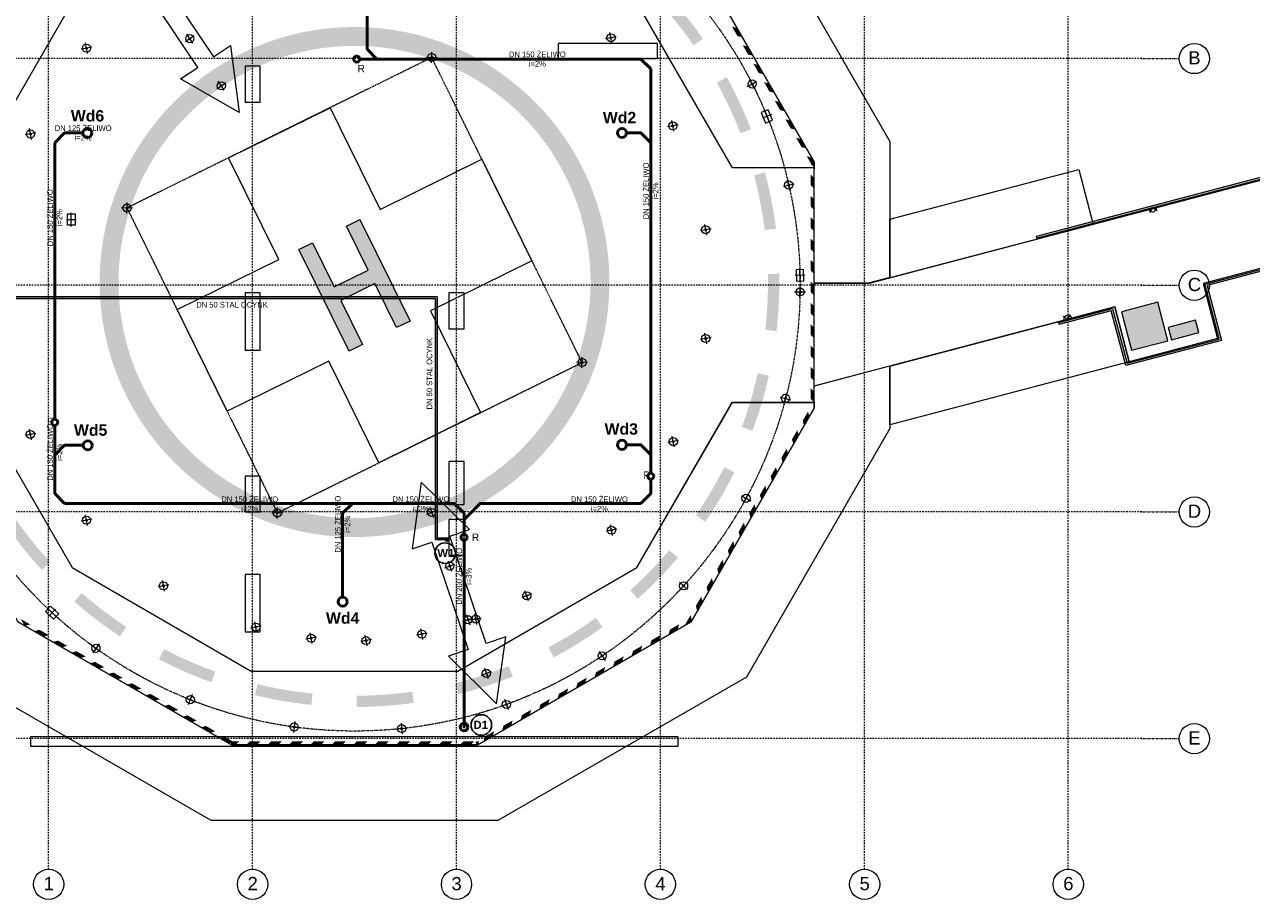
# Model space of a CAD drawing. Header units: centimetres. Extents: x -1589 to 108054, y -205274 to 31709.
# Tile 76 of 256: x 775 to 4024, y -1255 to 1061. Entities that reach past the tile are written whole.
import ezdxf

# ---------------------------------------------------------------- set-up
doc = ezdxf.new("R2010")
doc.units = ezdxf.units.CM
doc.header["$LTSCALE"] = 0.01
doc.header["$MEASUREMENT"] = 0
doc.linetypes.add('Kropki i Kreski', pattern=[72, 36, -18, 0, -18])
for name, color, linetype in [('2_stropy.K_IR', 7, 'Continuous'), ('2_ściany wewnętrzne.ISTN', 7, 'Continuous'), ('2_ściany zewnętrzne.ISTN', 7, 'Continuous'), ('3_lądowisko.K_IR', 7, 'Continuous'), ('3_oświetlenie.K_IR', 7, 'Continuous'), ('3_wentylacja.K_IR', 7, 'Continuous'), ('3_wypełnienia.K_IR', 7, 'Continuous'), ('4_osie.ISTN', 7, 'Continuous'), ('5_opisy.K_IR', 7, 'Continuous'), ('_KD', 7, 'Continuous'), ('_WOD-KAN', 7, 'Continuous')]:
    doc.layers.add(name, color=color, linetype=linetype)
for name, color, linetype, lineweight in [('_kanalizacja sanitarna', 34, 'Continuous', 30), ('Parter Budynek 1__Opis', 8, 'Continuous', 5), ('PODKŁAD', 8, 'Continuous', 5)]:
    doc.layers.add(name, color=color, linetype=linetype, lineweight=lineweight)
doc.styles.add('GENERATED_STYLE_1', font='txt')
doc.styles.add('Opisowy', font='arial.ttf')
doc.linetypes.add('ZIGZAG', pattern='A,0.0001,-0.2,[131,ltypeshp.shx,S=0.2,R=0,X=-0.2,Y=0],-0.4,[131,ltypeshp.shx,S=0.2,R=180,X=0.2,Y=0],-0.2', length=0.8001)

msp = doc.modelspace()

# ---------------------------------------------------------------- hatches: boundary and pattern name
at = {"layer": '3_lądowisko.K_IR', "linetype": 'Continuous', "lineweight": 5}
for points in [[(2476.03335, 1141.87956), (2454.06443, 1121.44949, -0.0337813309), (2546.61058, 1006.21863), (2571.29988, 1023.2615, 0.0338471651)], [(2648.26674, 1055.35969), (2662.4085, 1030.86458), (2676.0687, 1027.20412), (2661.92694, 1051.69923)], [(2676.55026, 1006.36947), (2690.69202, 981.87435), (2704.35222, 978.21389), (2690.21046, 1002.70901)], [(2704.83378, 957.37923), (2718.97554, 932.88412), (2732.63574, 929.22366), (2718.49398, 953.71877)], [(2634.38357, 921.7007), (2608.16379, 907.12179, -0.0337813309), (2670.44416, 773.09159), (2698.49467, 783.73069, 0.0338471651)], [(2733.1173, 908.38901), (2747.25907, 883.89389), (2760.91926, 880.23343), (2746.7775, 904.72855)], [(2761.40083, 859.39878), (2775.54259, 834.90367), (2789.20279, 831.2432), (2775.06103, 855.73832)], [(2789.68434, 810.40855), (2803.82611, 785.91344), (2817.4863, 782.25298), (2803.34455, 806.74809)], [(2817.96787, 761.41833), (2832.10963, 736.92321), (2845.76983, 733.26275), (2831.62806, 757.75787)], [(2856.13441, 709.77979), (2846.25139, 712.4281), (2856.1344, 695.30962)], [(2856.1344, 695.30963), (2866.1344, 697.98903), (2859.91159, 708.76764), (2856.13441, 709.77979)], [(2856.1344, 695.30963), (2860.39315, 687.93299), (2866.13439, 686.39453), (2866.1344, 697.98903)], [(2859.33963, 689.75781), (2856.1344, 695.30963), (2856.1344, 692.96304)], [(2735.44017, 670.02414), (2706.49333, 662.14368, -0.0337813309), (2734.88842, 517.10348), (2764.66993, 520.7205, 0.0338471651)], [(2856.13438, 664.67877), (2856.13436, 636.3945), (2866.13436, 626.39449), (2866.13438, 654.67876)], [(2856.13435, 608.11023), (2856.13433, 579.82596), (2866.13433, 569.82595), (2866.13434, 598.11022)], [(1634.22316, 196.76327), (1670.09556, 214.45989), (1612.58154, 331.04521), (1702.6547, 375.48022), (1760.16872, 258.89489), (1795.64899, 276.39807), (1662.92432, 545.44112), (1627.05192, 527.7445), (1684.56594, 411.15917), (1594.88492, 366.91762), (1537.3709, 483.50294), (1501.49849, 465.80632)], [(2856.13431, 551.54169), (2856.1343, 523.25741), (2866.13429, 513.25741), (2866.13431, 541.54168)], [(2856.13429, 494.97314), (2856.13427, 466.68887), (2866.13426, 456.68886), (2866.13428, 484.97314)], [(2856.13426, 438.4046), (2856.13424, 410.12033), (2866.13424, 400.12032), (2866.13425, 428.40459)], [(2773.3301, 401.47642), (2743.33849, 400.75238, -0.0337813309), (2736.19808, 253.1314), (2765.97981, 249.51613, 0.0338471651)], [(2856.13422, 381.83606), (2856.13421, 353.55179), (2866.1342, 343.55178), (2866.13422, 371.83605)], [(2856.13419, 325.26752), (2856.13417, 296.98325), (2866.13417, 286.98324), (2866.13419, 315.26751)], [(3679.53831, 300.71037), (3706.2537, 199.16586), (3802.18909, 224.40554), (3775.4737, 325.95006)], [(2856.13416, 268.69898), (2856.13414, 240.4147), (2866.13414, 230.4147), (2866.13415, 258.69897)], [(3803.27724, 259.5727), (3811.85999, 226.94987), (3884.39179, 246.03229), (3875.80903, 278.65512)], [(2856.13413, 212.13043), (2856.13411, 183.84616), (2866.1341, 173.84615), (2866.13412, 202.13044)], [(2745.85135, 131.66456), (2716.55796, 138.13902, -0.0337813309), (2674.29703, -3.48355), (2702.34816, -14.121, 0.0338471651)], [(2856.13409, 155.56189), (2856.13407, 127.27762), (2866.13408, 117.2776), (2866.13409, 145.56188)], [(2856.13407, 98.99334), (2856.13404, 70.70908), (2864.36111, 62.48201), (2866.13405, 65.55272), (2866.13406, 88.99334)], [(2863.65861, 61.26529), (2866.13404, 52.02631), (2866.13404, 65.55272)], [(2835.37359, 12.27593), (2839.03363, -1.38437), (2853.17614, 23.1103), (2849.5161, 36.77061)], [(2807.08856, -36.71342), (2810.7486, -50.37373), (2824.89112, -25.87905), (2821.23108, -12.21875)], [(2778.80354, -85.70279), (2782.46359, -99.36309), (2796.6061, -74.86842), (2792.94605, -61.20811)], [(2654.60087, -123.73097), (2627.70814, -110.43428, -0.0337813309), (2552.78273, -237.82785), (2577.47304, -254.86927, 0.0338471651)], [(2750.51851, -134.69214), (2754.17856, -148.35245), (2768.32107, -123.85778), (2764.66102, -110.19747)], [(2722.23349, -183.68151), (2725.89353, -197.34182), (2740.03605, -172.84714), (2736.376, -159.18683)], [(2693.94847, -232.67087), (2697.60851, -246.33117), (2711.75102, -221.8365), (2708.09098, -208.17619)], [(821.04747, -382.43069), (843.01639, -362.00062, -0.0337813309), (750.47025, -246.76976), (725.78094, -263.81263, 0.0338471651)], [(2665.66344, -281.66023), (2669.32349, -295.32054), (2683.466, -270.82587), (2679.80595, -257.16555)], [(2637.37842, -330.64959), (2641.03846, -344.3099), (2655.18098, -319.81522), (2651.52093, -306.15491)], [(2504.88182, -349.8675), (2481.95265, -330.52133, -0.0337813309), (2378.71716, -436.28225), (2398.61173, -458.73726, 0.0338471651)], [(2609.09339, -379.63895), (2612.75343, -393.29926), (2626.89595, -368.80458), (2623.23591, -355.14427)], [(2580.80837, -428.62831), (2584.46841, -442.28862), (2598.61093, -417.79394), (2594.95088, -404.13363)], [(1027.48857, -558.31587), (1043.92988, -533.22195, -0.0337813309), (926.49641, -443.48724), (906.60315, -465.94341, 0.0338471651)], [(2552.52334, -477.61767), (2556.18339, -491.27798), (2570.32591, -466.7833), (2566.66586, -453.12299)], [(765.01928, -512.75661), (774.68171, -529.49252), (776.31473, -530.43526), (789.97483, -526.77447), (765.47938, -512.63331)], [(2305.39532, -533.6028), (2287.76226, -509.33148, -0.0337813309), (2162.21636, -587.31332), (2176.15901, -613.8769, 0.0338471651)], [(2524.23832, -526.60703), (2524.68124, -528.26014), (2539.90597, -519.47031), (2532.58555, -512.14972)], [(2538.38083, -502.11235), (2532.58555, -512.14972), (2539.93353, -507.90744)], [(2539.93353, -507.90744), (2532.58555, -512.14972), (2539.90597, -519.47031), (2542.04088, -515.77266)], [(800.81018, -544.57643), (825.30564, -558.7176), (838.96575, -555.0568), (814.47029, -540.91563)], [(2480.15158, -553.96886), (2504.6466, -539.82693), (2508.30696, -526.1667), (2483.81194, -540.30863)], [(863.46121, -569.19797), (849.80111, -572.85876), (874.29656, -586.99992), (887.95667, -583.33913)], [(2385.83189, -596.87637), (2382.17153, -610.53659), (2406.66654, -596.39466), (2410.32691, -582.73443)], [(2434.82192, -568.5925), (2431.16155, -582.25273), (2455.65657, -568.11079), (2459.31693, -554.45057)], [(912.45213, -597.4803), (898.79202, -601.14109), (923.28748, -615.28225), (936.94759, -611.62146)], [(1270.02295, -679.68555), (1279.98114, -651.38616, -0.0337813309), (1144.48514, -592.36264), (1130.54406, -618.92705, 0.0338471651)], [(2333.1815, -638.82046), (2357.67651, -624.67853), (2361.33687, -611.0183), (2336.84186, -625.16023)], [(961.44304, -625.76263), (947.78293, -629.42342), (972.27839, -643.56458), (985.9385, -639.90379)], [(2067.73479, -664.25883), (2056.42263, -636.47293, -0.0337813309), (1915.86259, -682.14366), (1923.043, -711.27205, 0.0338471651)], [(2287.85184, -653.4441), (2284.19147, -667.10432), (2308.68648, -652.9624), (2312.34685, -639.30217)], [(1010.43396, -654.04496), (996.77384, -657.70575), (1021.2693, -671.84691), (1034.92941, -668.18612)], [(2238.8618, -681.72796), (2235.20144, -695.38819), (2259.69646, -681.24626), (2263.35682, -667.58604)], [(1059.42487, -682.32729), (1045.76476, -685.98809), (1070.26022, -700.12925), (1083.92033, -696.46846)], [(1108.41578, -710.60962), (1094.75568, -714.27041), (1119.25114, -728.41158), (1132.91124, -724.75079)], [(1534.55538, -739.48618), (1537.45172, -709.62597, -0.0337813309), (1391.76774, -684.74388), (1384.58904, -713.87269, 0.0338471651)], [(1805.71222, -734.24236), (1801.37837, -704.55669, -0.0337813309), (1653.97303, -715.26209), (1653.97391, -745.26244, 0.0338471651)], [(2186.2114, -723.67207), (2210.70642, -709.53013), (2214.36679, -695.8699), (2189.87178, -710.01184)], [(1157.4067, -738.89195), (1143.74659, -742.55274), (1168.24205, -756.69391), (1181.90215, -753.03312)], [(2140.88175, -738.2957), (2137.22139, -751.95593), (2161.7164, -737.814), (2165.37676, -724.15377)], [(1206.39761, -767.17428), (1192.7375, -770.83507), (1217.23296, -784.97625), (1230.89307, -781.31545)], [(2091.89172, -766.57957), (2088.23135, -780.2398), (2112.72637, -766.09786), (2116.38673, -752.43764)], [(1255.38853, -795.45662), (1241.72841, -799.11741), (1266.22387, -813.25858), (1279.88398, -809.59778)], [(1993.91167, -823.1473), (1990.2513, -836.80753), (2014.74631, -822.66559), (2018.40668, -809.00537)], [(2039.24132, -808.52366), (2063.73634, -794.38173), (2067.39671, -780.72151), (2042.90169, -794.86343)], [(1304.37944, -823.73895), (1290.71933, -827.39974), (1315.21479, -841.5409), (1326.60166, -838.48931), (1327.43368, -837.0481)], [(1322.43402, -835.72251), (1322.43402, -845.7225), (1333.50289, -845.7225), (1343.50288, -835.72251)], [(1371.78716, -835.72251), (1361.78715, -845.72251), (1390.07142, -845.72251), (1400.07142, -835.72251)], [(1428.3557, -835.7225), (1418.3557, -845.7225), (1446.63997, -845.7225), (1456.63997, -835.7225)], [(1484.92424, -835.7225), (1474.92424, -845.7225), (1503.20851, -845.7225), (1513.20851, -835.7225)], [(1541.49278, -835.72251), (1531.49278, -845.72251), (1559.77706, -845.72251), (1569.77705, -835.72251)], [(1598.06133, -835.7225), (1588.06133, -845.7225), (1616.3456, -845.7225), (1626.34559, -835.7225)], [(1654.62987, -835.7225), (1644.62987, -845.7225), (1672.91414, -845.7225), (1682.91414, -835.7225)], [(1711.19841, -835.72251), (1701.1984, -845.72251), (1729.48269, -845.72251), (1739.48269, -835.72251)], [(1767.76695, -835.7225), (1757.76695, -845.7225), (1786.05123, -845.7225), (1796.05123, -835.7225)], [(1824.33549, -835.7225), (1814.33549, -845.7225), (1842.61977, -845.7225), (1852.61977, -835.7225)], [(1880.90404, -835.72251), (1870.90403, -845.72251), (1899.18831, -845.72251), (1909.18831, -835.72251)], [(1937.47258, -835.7225), (1927.47258, -845.7225), (1955.75686, -845.7225), (1965.75686, -835.7225)]]:
    msp.add_hatch(color=8, dxfattribs=at).paths.add_polyline_path(points)
h = msp.add_hatch(color=8, dxfattribs=at)
h.paths.add_polyline_path([(2322.91498, 410.70856, 1), (974.35176, 348.441, 1)])
h.paths.add_polyline_path([(2272.96819, 408.40236, -1.0000000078), (1024.29854, 350.74721, -1.0000000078)], flags=0)
at = {"layer": '3_wypełnienia.K_IR', "linetype": 'Continuous', "lineweight": 5}
for points in [[(3453.50308, 500.33362), (3454.77524, 495.49817), (4710.89572, 825.9658), (4713.57654, 815.77039), (4904.01894, 865.90192), (5078.84156, 732.95466), (5081.86816, 736.93457), (4905.09482, 871.36529), (4717.1403, 821.87888), (4714.45986, 832.07292)], [(3513.53066, 272.09537), (3514.80282, 267.25995), (3652.62467, 303.51956), (3690.78952, 158.45595), (3944.6303, 225.23906), (3906.46544, 370.30262), (4688.71571, 576.10555), (4710.24065, 559.7365), (4713.26638, 563.7158), (4689.80187, 581.56111), (3900.35822, 373.86601), (3938.52307, 228.80243), (3694.29095, 164.54729), (3656.12612, 309.61089)]]:
    msp.add_hatch(color=8, dxfattribs=at).paths.add_polyline_path(points)

# ---------------------------------------------------------------- linework, layer by layer
at = {"color": 1, "linetype": 'ZIGZAG', "lineweight": 15, "ltscale": 100, "flags": 128}
msp.add_lwpolyline([(-15.86587, 281.24768), (487.25058, 281.24768), (487.25058, 340.924), (1867.80076, 340.924), (1867.80076, -298.30906)], dxfattribs=at)
at = {"color": 5, "lineweight": 30}
for points in [[(-15.86587, 276.24768), (492.25058, 276.24768), (492.25058, 335.924), (1862.80076, 335.924), (1862.80076, -302.08073)], [(1892.852, -302.08073), (1862.80076, -302.08073)]]:
    msp.add_lwpolyline(points, dxfattribs=at)
at = {"color": 1, "linetype": 'ZIGZAG', "lineweight": 15, "flags": 128}
msp.add_lwpolyline([(1892.852, -298.30906), (1867.80076, -298.30906)], dxfattribs=at)
at = {"color": 5, "lineweight": 30}
msp.add_circle((1892.852, -302.08073), 2.5, dxfattribs=at)
msp.add_circle((1892.852, -302.08073), 2.5, dxfattribs=at)
at = {"color": 1, "linetype": 'ZIGZAG', "lineweight": 15, "ltscale": 10}
msp.add_circle((1892.852, -298.30906), 1, dxfattribs=at)
msp.add_circle((1892.852, -298.30906), 1, dxfattribs=at)
at = {"layer": '2_stropy.K_IR', "color": 8, "linetype": 'Continuous', "lineweight": 5, "flags": 128}
for points in [[(1951.13426, 1589.27725), (1951.13432, 1789.28149), (2028.42283, 1789.28149), (2686.32363, 1409.47279), (3066.13405, 751.58232), (3066.13405, 398.89122), (3066.13405, 391.35855), (3012.60665, 377.276), (2866.13407, 376.93947), (2866.13439, 697.98967), (2539.90596, 1263.0532), (1974.82239, 1589.27818)], [(1374.84359, -650.0185), (1922.42454, -650.0185), (2396.64361, -376.22796), (2648.82542, 60.56358), (2866.13403, 60.56358), (2866.13379, 682.16145), (2649.30905, 682.16145), (2396.64354, 1119.79091), (1922.27716, 1393.03157), (1374.99096, 1393.03157), (900.62447, 1119.79096), (626.83394, 645.57188), (626.834, 97.99089), (900.62447, -376.22802)], [(439.42994, 31.18417), (757.36208, -519.49395), (1322.43402, -845.70855), (1974.83398, -845.70855), (2539.90597, -519.4703), (2866.13403, 45.55323), (2866.13402, 105.04721), (3066.13407, 157.55093), (3066.13406, -8.01942), (2686.32628, -665.90835), (2028.42282, -1045.71859), (1268.84522, -1045.71859), (610.93308, -665.90334), (266.23355, -68.81738)]]:
    msp.add_lwpolyline(points, close=True, dxfattribs=at)
for points in [[(757.36208, 1263.05321), (1322.44564, 1589.27816), (1974.82238, 1589.27817), (2539.90597, 1263.05321), (2866.13403, 697.98967), (2866.13379, 682.16145), (2649.30905, 682.16145), (2396.64354, 1119.79091), (1922.27716, 1393.03157), (1374.99096, 1393.03157), (900.62447, 1119.79096), (626.83394, 645.57188)], [(2866.12402, 376.30006), (3012.60665, 376.63657), (4698.52182, 820.18473), (4701.22752, 820.66077)], [(3066.13406, 545.82353), (3566.67781, 677.51102)], [(3566.67781, 677.51102), (3604.27266, 532.29824)], [(4701.26539, 587.21594), (3895.93894, 375.34224)], [(3066.20865, 390.73896), (3066.13406, 545.82353)], [(3604.27266, 532.29824), (3066.20865, 390.73896)], [(2866.12402, 104.40778), (2866.12402, 376.30006)], [(3895.93894, 375.34224), (3934.10434, 230.27655)], [(3661.69301, 313.66009), (3065.68934, 156.91149), (2866.12402, 104.40778)], [(3066.13407, 157.02851), (3661.67966, 313.71085)], [(3661.67966, 313.71085), (3699.95838, 168.67498)], [(3699.95838, 168.67498), (3661.69301, 313.66009)], [(3934.10434, 230.27655), (3699.95838, 168.67498)], [(3699.95838, 168.67498), (3066.13406, 1.92186)], [(3066.13406, 1.92186), (3066.13407, 157.02851)], [(626.8259, 97.97699), (900.62447, -376.22802), (1374.84359, -650.0185), (1922.42454, -650.0185), (2396.64361, -376.22796), (2621.124, 12.57609), (2649.29753, 61.38143), (2866.13403, 61.38145), (2866.13403, 45.55323), (2539.90597, -519.4703), (1974.83398, -845.70855), (1322.43402, -845.70855), (757.36208, -519.49395)]]:
    msp.add_lwpolyline(points, dxfattribs=at)
at = {"layer": '2_ściany wewnętrzne.ISTN', "color": 8, "linetype": 'Continuous', "lineweight": 5, "flags": 128}
for points in [[(2450.63417, 1011.08805), (2187.54809, 1011.08805)], [(2187.54809, 1011.08805), (2187.54809, 971.08805)], [(2450.63417, 971.08805), (2450.63417, 1011.08805)], [(1358.63417, 951.08805), (1358.63417, 855.71152)], [(1398.63417, 951.08805), (1358.63417, 951.08805)], [(1398.63417, 855.71152), (1398.63417, 951.08805)], [(2187.54809, 971.08805), (2450.63417, 971.08805)], [(1358.63417, 855.71152), (1398.63417, 855.71152)], [(1358.63417, 351.05155), (1358.63417, 198.94701)], [(1398.63417, 351.05155), (1358.63417, 351.05155)], [(1398.63417, 198.94701), (1398.63417, 351.05155)], [(1898.63417, 351.08805), (1898.63417, 255.71152)], [(1938.63417, 351.08805), (1898.63417, 351.08805)], [(1938.63417, 255.71152), (1938.63417, 351.08805)], [(1898.63417, 255.71152), (1938.63417, 255.71152)], [(1358.63417, 198.94701), (1398.63417, 198.94701)], [(1938.63417, -95.17747), (1898.63417, -95.17747)], [(1898.63417, -95.17747), (1898.63417, -208.91195)], [(1938.63417, -208.91195), (1938.63417, -95.17747)], [(1358.95307, -134.24345), (1358.95307, -228.91195)], [(1398.95307, -134.24345), (1358.95307, -134.24345)], [(1398.95307, -228.91195), (1398.95307, -134.24345)], [(1898.63417, -208.91195), (1938.63417, -208.91195)], [(1358.95307, -228.91195), (1398.95307, -228.91195)], [(1898.63417, -248.91195), (1898.63417, -343.58045)], [(1938.63417, -248.91195), (1898.63417, -248.91195)], [(1938.63417, -343.58045), (1938.63417, -248.91195)], [(1898.63417, -343.58045), (1938.63417, -343.58045)], [(1358.63417, -394.46806), (1358.63417, -546.57261)], [(1398.63417, -394.46806), (1358.63417, -394.46806)], [(1398.63417, -546.57261), (1398.63417, -394.46806)], [(1358.63417, -546.57261), (1398.63417, -546.57261)]]:
    msp.add_lwpolyline(points, dxfattribs=at)
at = {"layer": '2_ściany zewnętrzne.ISTN', "color": 8, "linetype": 'Continuous', "lineweight": 5, "flags": 128}
for points in [[(2505.57269, -823.91195), (790.56265, -823.91195)], [(790.56265, -823.91195), (790.56265, -848.91195)], [(2505.57269, -848.91195), (2505.57269, -823.91195)], [(790.56265, -848.91195), (2505.57269, -848.91195)]]:
    msp.add_lwpolyline(points, dxfattribs=at)
at = {"layer": '3_lądowisko.K_IR', "color": 8, "linetype": 'Continuous', "lineweight": 5, "flags": 128}
for points in [[(998.47944, 1343.85952), (1153.90078, 1255.29198), (1108.17427, 1224.72915), (1274.88062, 975.31184), (1320.60713, 1005.87467), (1343.0059, 828.39708), (1187.58456, 916.96462), (1233.31107, 947.52745), (1066.60472, 1196.94476), (1020.87821, 1166.38193)], [(1311.37149, 37.49367), (1178.64683, 306.53673), (1447.81081, 439.32105), (1315.08615, 708.3641), (1584.00827, 841.0291), (1716.73294, 571.98605), (1985.77599, 704.71071), (2118.50065, 435.66766), (1849.4576, 302.943), (1982.18226, 33.89995), (1713.13921, -98.82472), (1580.41455, 170.21834)], [(1634.22316, 196.76327), (1501.49849, 465.80632), (1537.3709, 483.50294), (1594.88492, 366.91762), (1684.56594, 411.15917), (1627.05192, 527.7445), (1662.92432, 545.44112), (1795.64899, 276.39807), (1760.16872, 258.89489), (1702.6547, 375.48022), (1612.58154, 331.04521), (1670.09556, 214.45989)], [(3679.53831, 300.71037), (3706.2537, 199.16586), (3802.18909, 224.40554), (3775.4737, 325.95006)], [(3803.27724, 259.5727), (3811.85999, 226.94987), (3884.39179, 246.03229), (3875.80903, 278.65512)], [(2024.87508, -736.72302), (2049.17411, -559.49561), (1997.09546, -577.18214), (1900.62344, -293.11675), (1952.70209, -275.43021), (1825.49957, -149.65454), (1801.20055, -326.88195), (1853.2792, -309.19542), (1949.75122, -593.26081), (1897.67257, -610.94735)]]:
    msp.add_lwpolyline(points, close=True, dxfattribs=at)
at = {"layer": '3_lądowisko.K_IR', "color": 8, "linetype": 'Kropki i Kreski', "lineweight": 5, "flags": 128}
msp.add_lwpolyline([(1444.15662, -231.51955), (2251.28578, 166.65444), (1853.11179, 973.78359), (1045.98263, 575.60961)], close=True, dxfattribs=at)
at = {"layer": '3_lądowisko.K_IR', "color": 8, "linetype": 'Continuous', "lineweight": 5, "flags": 128}
for points in [[(2866.1344, 697.98903), (2866.13439, 677.98852)], [(2866.13403, 45.55323), (2866.13404, 65.55272)], [(2539.90597, -519.4703), (2522.58516, -529.47029)], [(1322.43402, -835.72251), (1322.43402, -845.72251)], [(1327.43368, -837.0481), (1322.43402, -845.70855)], [(1969.83405, -837.04825), (1974.83398, -845.70855)], [(1974.83398, -835.72251), (1974.83398, -845.72251)]]:
    msp.add_lwpolyline(points, dxfattribs=at)
at = {"layer": '3_oświetlenie.K_IR', "color": 8, "linetype": 'Continuous', "lineweight": 5}
for p, q in [((2330.4014, 1011.983), (2325.11231, 1040.26255)), ((941.58272, 984.32398), (936.29363, 1012.60353)), ((1200.45973, 1015.78043), (1224.37878, 1031.76752)), ((1220.4128, 1011.81445), (1204.42571, 1035.7335)), ((2341.89663, 1028.76732), (2313.61708, 1023.47823)), ((953.07795, 1001.1083), (924.7984, 995.81921)), ((1852.6954, 959.40467), (1853.52818, 988.16252)), ((1867.49071, 973.36721), (1838.73286, 974.19998)), ((1303.76598, 887.1058), (1287.77889, 911.02484)), ((2688.71842, 897.30709), (2714.39017, 910.29434)), ((2708.04792, 890.96484), (2695.06067, 916.63659)), ((1283.81291, 891.07178), (1307.73195, 907.05887)), ((2744.28197, 835.76196), (2725.77223, 828.18637)), ((2725.77223, 828.18637), (2737.13561, 800.42176)), ((2752.74012, 823.016), (2728.67746, 813.16773)), ((2747.52682, 801.4331), (2733.89076, 834.75063)), ((2755.64535, 807.99735), (2744.28197, 835.76196)), ((793.03616, 757.26694), (787.74707, 785.5465)), ((2505.59865, 795.45981), (2477.3191, 790.17072)), ((2494.10342, 778.67549), (2488.81433, 806.95504)), ((2737.13561, 800.42176), (2755.64535, 807.99735)), ((804.53139, 774.05126), (776.25184, 768.76218)), ((2801.66763, 622.32418), (2795.20144, 650.35802)), ((2784.41761, 633.10801), (2812.45145, 639.5742)), ((1045.56625, 561.23068), (1046.39902, 589.98853)), ((888.56947, 529.79667), (888.56947, 559.79667)), ((888.56947, 559.79667), (908.56947, 559.79667)), ((898.56947, 526.79667), (898.56947, 562.79667)), ((908.56947, 559.79667), (908.56947, 529.79667)), ((1060.36156, 575.19322), (1031.60371, 576.02599)), ((3771.94455, 578.94095), (3751.15209, 573.47069)), ((3771.94455, 578.94095), (3751.15209, 573.47069)), ((3761.54832, 576.20582), (3754.24138, 563.6815)), ((3761.54832, 576.20582), (3774.07264, 568.89888)), ((885.56947, 544.79667), (911.56947, 544.79667)), ((908.56947, 529.79667), (888.56947, 529.79667)), ((2592.68442, 520.62679), (2564.40487, 515.33771)), ((2581.18919, 503.84247), (2575.9001, 532.12202)), ((2841.34255, 397.47289), (2815.35694, 396.60801)), ((2837.84524, 412.36479), (2817.85631, 411.6995)), ((2817.85631, 411.6995), (2818.85425, 381.71611)), ((2828.94851, 379.05041), (2827.75098, 415.03049)), ((2838.84318, 382.3814), (2837.84524, 412.36479)), ((2818.85425, 381.71611), (2838.84318, 382.3814)), ((2828.27677, 339.08505), (2828.70743, 367.85174)), ((2814.10875, 353.68373), (2842.87544, 353.25307)), ((3537.55179, 280.99924), (3544.85978, 293.52295)), ((3537.55179, 280.99924), (3525.02808, 288.30722)), ((3527.15534, 278.26497), (3547.94825, 283.7335)), ((3527.15534, 278.26497), (3547.94825, 283.7335)), ((2592.79913, 232.85215), (2564.51958, 227.56306)), ((2581.3039, 216.06783), (2576.01481, 244.34738)), ((2265.6647, 166.23805), (2236.90685, 167.07083)), ((2250.86939, 152.27551), (2251.70217, 181.03336)), ((2776.06629, 75.27349), (2803.894, 67.971)), ((2786.32889, 57.70839), (2793.63139, 85.5361)), ((804.41004, -21.05457), (776.13049, -26.34365)), ((792.91481, -37.83889), (787.62572, -9.55933)), ((2495.40396, -56.8749), (2490.11487, -28.59535)), ((2506.89919, -40.09058), (2478.61964, -45.37967)), ((2672.50111, -185.94241), (2697.77259, -199.69233)), ((2678.26189, -205.45311), (2692.01181, -180.18163)), ((1443.74023, -245.89848), (1444.57301, -217.14062)), ((1839.21242, -234.76555), (1866.45421, -225.51391)), ((1848.20749, -216.51884), (1857.45913, -243.76063)), ((952.87109, -248.1386), (924.59154, -253.42768)), ((941.37586, -264.92292), (936.08677, -236.64336)), ((1458.53555, -231.93594), (1429.7777, -231.10316)), ((2343.18259, -274.68547), (2314.90304, -279.97456)), ((2331.68736, -291.46979), (2326.39827, -263.19024)), ((1887.44843, -376.79825), (1914.69022, -367.54661)), ((1896.4435, -358.55154), (1905.69514, -385.79333)), ((1156.86621, -421.74214), (1128.58666, -427.03122)), ((1145.37098, -438.52645), (1140.08189, -410.2469)), ((2509.43211, -414.78294), (2530.67866, -434.1812)), ((2510.35626, -435.10534), (2529.75451, -413.8588)), ((2118.38743, -445.9831), (2091.28654, -455.63965)), ((2109.66526, -464.36182), (2100.00871, -437.26093)), ((830.00187, -492.44434), (843.7411, -477.91046)), ((860.85238, -507.84713), (834.69141, -483.11652)), ((838.8414, -504.92884), (856.70239, -486.0348)), ((843.7411, -477.91046), (865.54192, -498.51931)), ((851.80269, -513.05318), (830.00187, -492.44434)), ((865.54192, -498.51931), (851.80269, -513.05318)), ((1389.91138, -547.80435), (1384.6223, -519.5248)), ((1935.68444, -518.83095), (1962.92623, -509.57931)), ((1944.67951, -500.58424), (1953.93115, -527.82602)), ((1984.05865, -509.88712), (1955.7791, -515.1762)), ((1972.56342, -526.67144), (1967.27434, -498.39188)), ((1401.40661, -531.02003), (1373.12706, -536.30912)), ((1536.47234, -577.29003), (1531.18326, -549.01048)), ((1841.13366, -549.69584), (1812.85411, -554.98493)), ((1829.63842, -566.48016), (1824.34934, -538.20061)), ((952.13958, -581.4848), (975.56933, -598.18075)), ((972.20243, -578.1179), (955.50648, -601.54765)), ((1547.96758, -560.50571), (1519.68802, -565.79479)), ((1693.30046, -566.62415), (1665.0209, -571.91324)), ((1681.80522, -583.40847), (1676.51614, -555.12892)), ((2292.37017, -617.90164), (2316.28938, -601.91481)), ((2296.33636, -597.94862), (2312.32319, -621.86784)), ((1992.91552, -642.61693), (2002.16716, -669.85872)), ((1983.92045, -660.86365), (2011.16224, -651.61201)), ((1219.02958, -712.4155), (1208.42592, -739.16004)), ((1200.35548, -720.48594), (1227.10002, -731.0896)), ((2036.97209, -743.21858), (2064.02217, -733.42056)), ((2045.59812, -724.79453), (2055.39614, -751.84461)), ((1474.6239, -796.04577), (1503.12891, -799.9409)), ((1490.82397, -783.74083), (1486.92884, -812.24584)), ((1759.00523, -803.773), (1787.6141, -800.73323)), ((1771.78978, -787.94868), (1774.82955, -816.55755))]:
    msp.add_line(p, q, dxfattribs=at)
at = {"layer": '3_oświetlenie.K_IR', "color": 8, "linetype": 'Kropki i Kreski', "lineweight": 5}
msp.add_circle((1648.63421, 371.13202), 1180, dxfattribs=at)
at = {"layer": '3_oświetlenie.K_IR', "color": 8, "linetype": 'Continuous', "lineweight": 5}
for centre, radius in [((938.93817, 998.46376), 10.75), ((1212.41926, 1023.77397), 10.75), ((1212.41926, 1023.77397), 2.2975), ((2327.75685, 1026.12277), 10.75), ((2327.75685, 1026.12277), 2.2975), ((938.93817, 998.46376), 2.2975), ((1853.11179, 973.78359), 10.75), ((1853.11179, 973.78359), 2.2975), ((1295.77243, 899.06532), 10.75), ((2701.55429, 903.80071), 10.75), ((1295.77243, 899.06532), 2.2975), ((2701.55429, 903.80071), 2.2975), ((790.39161, 771.40672), 10.75), ((2491.45888, 792.81527), 10.75), ((2491.45888, 792.81527), 2.2975), ((790.39161, 771.40672), 2.2975), ((2798.43453, 636.3411), 10.75), ((2798.43453, 636.3411), 2.2975), ((1045.98263, 575.60961), 10.75), ((1045.98263, 575.60961), 2.2975), ((2578.54464, 517.98225), 10.75), ((2578.54464, 517.98225), 2.2975), ((2828.4921, 353.4684), 10.75), ((2828.4921, 353.4684), 2.2975), ((2578.65936, 230.2076), 10.75), ((2578.65936, 230.2076), 2.2975), ((2251.28578, 166.65444), 10.75), ((2251.28578, 166.65444), 2.2975), ((2789.98014, 71.62225), 10.75), ((2789.98014, 71.62225), 2.2975), ((790.27026, -23.69911), 10.75), ((790.27026, -23.69911), 2.2975), ((2492.75942, -42.73512), 10.75), ((2492.75942, -42.73512), 2.2975), ((2685.13685, -192.81737), 10.75), ((2685.13685, -192.81737), 2.2975), ((1444.15662, -231.51955), 10.75), ((1852.83331, -230.13973), 10.75), ((938.73132, -250.78314), 10.75), ((938.73132, -250.78314), 2.2975), ((1444.15662, -231.51955), 2.2975), ((1852.83331, -230.13973), 2.2975), ((2329.04281, -277.33001), 10.75), ((2329.04281, -277.33001), 2.2975), ((1901.06932, -372.17243), 10.75), ((1901.06932, -372.17243), 2.2975), ((1142.72644, -424.38668), 10.75), ((1142.72644, -424.38668), 2.2975), ((2520.05538, -424.48207), 10.75), ((2520.05538, -424.48207), 2.2975), ((2104.83699, -450.81138), 10.75), ((2104.83699, -450.81138), 2.2975), ((1949.30533, -514.20513), 10.75), ((1949.30533, -514.20513), 2.2975), ((1969.91888, -512.53166), 10.75), ((1969.91888, -512.53166), 2.2975), ((1387.26684, -533.66458), 10.75), ((1387.26684, -533.66458), 2.2975), ((1826.99388, -552.34039), 10.75), ((1826.99388, -552.34039), 2.2975), ((963.85445, -589.83278), 10.75), ((1533.8278, -563.15025), 10.75), ((1533.8278, -563.15025), 2.2975), ((1679.16068, -569.2687), 10.75), ((1679.16068, -569.2687), 2.2975), ((963.85445, -589.83278), 2.2975), ((2304.32977, -609.90823), 10.75), ((2304.32977, -609.90823), 2.2975), ((1997.54134, -656.23783), 10.75), ((1997.54134, -656.23783), 2.2975), ((1213.72775, -725.78777), 10.75), ((1213.72775, -725.78777), 2.2975), ((2050.49713, -738.31957), 10.75), ((2050.49713, -738.31957), 2.2975), ((1488.8764, -797.99333), 10.75), ((1488.8764, -797.99333), 2.2975), ((1773.30966, -802.25312), 10.75), ((1773.30966, -802.25312), 2.2975)]:
    msp.add_circle(centre, radius, dxfattribs=at)
for centre, radius, start, end in [((3761.54832, 576.20582), 10.75, 194.73986377, 14.73986518), ((3761.54832, 576.20582), 10.75, 194.73986377, 14.73986518), ((3761.54832, 576.20582), 2.3, 194.73986448, 14.73986448), ((3537.55179, 280.99924), 10.75, 14.73506897, 194.73506897), ((3537.55179, 280.99924), 10.75, 14.73506897, 194.73506897), ((3537.55179, 280.99924), 2.3, 14.73506815, 194.73506979)]:
    msp.add_arc(centre, radius, start, end, dxfattribs=at)
for p in [(3771.94455, 578.94095), (3771.94455, 578.94095), (3527.15534, 278.26497), (3527.15534, 278.26497)]:
    msp.add_point(p, dxfattribs=at)
at = {"layer": '3_wentylacja.K_IR', "color": 8, "linetype": 'Continuous', "lineweight": 5}
msp.add_circle((1892.852, -302.08073), 5, dxfattribs=at)
at = {"layer": '3_wypełnienia.K_IR', "color": 8, "linetype": 'Continuous', "lineweight": 5, "flags": 128}
for points in [[(5081.86816, 736.93457), (4905.09482, 871.36529), (4717.1403, 821.87888), (4714.45986, 832.07292), (3453.50308, 500.33362), (3454.77524, 495.49817), (4710.89572, 825.9658), (4713.57654, 815.77039), (4904.01894, 865.90192), (5078.84156, 732.95466)], [(3656.12612, 309.61089), (3694.29095, 164.54729), (3938.52307, 228.80243), (3900.35822, 373.86601), (4689.80187, 581.56111), (4713.26638, 563.7158), (4710.24065, 559.7365), (4688.71571, 576.10555), (3906.46544, 370.30262), (3944.6303, 225.23906), (3690.78952, 158.45595), (3652.62467, 303.51956), (3514.80282, 267.25995), (3513.53066, 272.09537)]]:
    msp.add_lwpolyline(points, close=True, dxfattribs=at)
at = {"layer": '4_osie.ISTN', "color": 7, "linetype": 'Kropki i Kreski', "lineweight": 0, "ltscale": 10}
for p, q in [((838.63417, -1174.50172), (838.63417, 2213.21044)), ((1378.63417, -1174.50172), (1378.63417, 2213.21044)), ((1918.63417, -1174.50172), (1918.63417, 2213.21044)), ((2458.63417, -1174.50172), (2458.63417, 2213.21044)), ((2999.3314, -1174.50172), (2999.3314, 2213.21044)), ((3538.63417, -1174.50172), (3538.63417, 2213.21044)), ((3732.51489, 971.08805), (-339.90098, 971.08805)), ((3732.51489, 371.08805), (-339.90098, 371.08805)), ((3732.51489, -228.91195), (-339.90098, -228.91195)), ((3732.51489, -828.91195), (-339.90098, -828.91195))]:
    msp.add_line(p, q, dxfattribs=at)
at = {"layer": '4_osie.ISTN', "color": 7, "linetype": 'Kropki i Kreski', "lineweight": 0}
for p, q in [((3732.51489, 971.08805), (3832.51489, 971.08805)), ((3732.51489, 371.08805), (3832.51489, 371.08805)), ((3732.51489, -228.91195), (3832.51489, -228.91195)), ((3732.51489, -828.91195), (3832.51489, -828.91195))]:
    msp.add_line(p, q, dxfattribs=at)
at = {"layer": '4_osie.ISTN', "color": 7, "linetype": 'Continuous', "lineweight": 0}
for centre in [(3872.51489, 971.08805), (3872.51489, 371.08805), (3872.51489, -228.91195), (3872.51489, -828.91195), (838.63417, -1214.50172), (1378.63417, -1214.50172), (1918.63417, -1214.50172), (2458.63417, -1214.50172), (2999.3314, -1214.50172), (3538.63417, -1214.50172)]:
    msp.add_circle(centre, 40, dxfattribs=at)
at = {"layer": '4_osie.ISTN', "color": 7, "linetype": 'Kropki i Kreski', "lineweight": 0}
for p in [(3732.51489, 971.08805), (3732.51489, 971.08805), (3732.51489, 371.08805), (3732.51489, 371.08805), (3732.51489, -228.91195), (3732.51489, -228.91195), (3732.51489, -828.91195), (3732.51489, -828.91195), (838.63417, -1174.50172), (838.63417, -1174.50172), (1378.63417, -1174.50172), (1378.63417, -1174.50172), (1918.63417, -1174.50172), (1918.63417, -1174.50172), (2458.63417, -1174.50172), (2458.63417, -1174.50172), (2999.3314, -1174.50172), (2999.3314, -1174.50172), (3538.63417, -1174.50172), (3538.63417, -1174.50172)]:
    msp.add_point(p, dxfattribs=at)
at = {"layer": '_KD', "color": 106, "lineweight": 50}
for p, q in [((1681.78506, 1172.68959), (1681.78506, 995.71974)), ((1662.59173, 969.59441), (2407.03645, 969.59441)), ((2433.16177, 943.46908), (2433.16177, -126.37775)), ((854.86978, 16.26687), (854.86978, 748.06597)), ((854.86978, -180.31634), (854.86978, 0.26687)), ((2433.16177, -142.37775), (2433.16177, -180.31634)), ((1912.50885, -206.44166), (880.99511, -206.44166)), ((2407.03645, -206.44166), (1981.10446, -206.44166))]:
    msp.add_line(p, q, dxfattribs=at)
for points in [[(1681.78506, 995.71974), (1681.78506, 995.71974), (1707.91038, 969.59441)], [(2407.03645, 969.59441), (2407.03645, 969.59441), (2433.16177, 943.46908)], [(880.99511, 774.19129), (880.99511, 774.19129), (854.86978, 748.06597)], [(929.07096, 774.19129), (880.99511, 774.19129)], [(2369.0987, 774.36369), (2407.03645, 774.36369)], [(2407.03645, 774.36369), (2407.03645, 774.36369), (2433.16177, 748.23837)], [(880.99511, -52.5595), (880.99511, -52.5595), (854.86978, -78.68483)], [(930.30492, -52.5595), (880.99511, -52.5595)], [(2369.0987, -51.27388), (2407.03645, -51.27388)], [(2407.03645, -51.27388), (2407.03645, -51.27388), (2433.16177, -77.39921)], [(854.86978, -180.31634), (854.86978, -180.31634), (880.99511, -206.44166)], [(2433.16177, -180.31634), (2433.16177, -180.31634), (2407.03645, -206.44166)], [(1617.21827, -232.56699), (1617.21827, -232.56699), (1643.3436, -206.44166)], [(1912.50885, -206.44166), (1912.50885, -206.44166), (1938.63417, -232.56699)], [(1981.10446, -206.44166), (1981.10446, -206.44166), (1938.63417, -248.91195)], [(1617.21827, -454.48341), (1617.21827, -232.56699)], [(1938.63417, -232.56699), (1938.63417, -288.2462)], [(1938.63417, -304.2462), (1938.63417, -798.09494), (1938.63417, -798.09494)]]:
    msp.add_lwpolyline(points, dxfattribs=at)
for centre, radius in [((1654.59173, 969.59441), 8), ((854.86978, 8.26687), 8), ((2433.16177, -134.37775), 8), ((1938.63417, -296.2462), 8), ((1938.63417, -798.09494), 10)]:
    msp.add_circle(centre, radius, dxfattribs=at)
at = {"layer": '_KD', "color": 92, "linetype": 'Continuous', "lineweight": 50, "true_color": 0x00c600}
for centre in [(941.07096, 774.19129), (2357.0987, 774.36369), (942.30492, -52.5595), (2357.0987, -51.27388), (1617.21827, -466.48341)]:
    msp.add_circle(centre, 12, dxfattribs=at)
at = {"layer": 'PODKŁAD', "color": 62, "lineweight": 30}
for centre in [(1888.72221, -337.99247), (1984.41675, -792.76085)]:
    msp.add_circle(centre, 27.30077, dxfattribs=at)

# ---------------------------------------------------------------- texts
at = {"layer": '4_osie.ISTN', "color": 7, "lineweight": 0, "char_height": 35, "attachment_point": 4, "style": 'GENERATED_STYLE_1'}
for s, insert in [('\\A1;{\\pql;\\pt0;\\fArial|b0|i0|c238|p38;B}', (3856.51484, 973.0881)), ('\\A1;{\\pql;\\pt0;\\fArial|b0|i0|c238|p38;C}', (3855.23484, 372.8001)), ('\\A1;{\\pql;\\pt0;\\fArial|b0|i0|c238|p38;D}', (3855.23484, -226.9119)), ('\\A1;{\\pql;\\pt0;\\fArial|b0|i0|c238|p38;E}', (3856.51484, -826.9119)), ('\\A1;{\\pql;\\pt0;\\fArial|b0|i0|c238|p38;1}', (825.35412, -1212.50167)), ('\\A1;{\\pql;\\pt0;\\fArial|b0|i0|c238|p38;2}', (1365.35412, -1212.50167)), ('\\A1;{\\pql;\\pt0;\\fArial|b0|i0|c238|p38;3}', (1905.35412, -1212.80167)), ('\\A1;{\\pql;\\pt0;\\fArial|b0|i0|c238|p38;4}', (2445.35412, -1212.50167)), ('\\A1;{\\pql;\\pt0;\\fArial|b0|i0|c238|p38;5}', (2986.05135, -1212.78967)), ('\\A1;{\\pql;\\pt0;\\fArial|b0|i0|c238|p38;6}', (3525.35412, -1212.78967))]:
    msp.add_mtext(s, dxfattribs=dict(at, insert=insert))
at = {"layer": '5_opisy.K_IR', "color": 7, "linetype": 'Continuous', "lineweight": 0, "insert": (3701.3931, 139.11382), "char_height": 20, "attachment_point": 7, "style": 'GENERATED_STYLE_1'}
msp.add_mtext('\\A1;{\\pql;\\fArial|b0|i0|c238|p38; }', dxfattribs=at)
at = {"layer": '_kanalizacja sanitarna', "color": 244, "true_color": 0x991b1e, "char_height": 30, "width": 268.0911533, "attachment_point": 1, "style": 'Opisowy'}
for s, insert in [('\\fArial|b1|i0|c238|p34;\\C2;Wd6', (897.36497, 834.52214)), ('\\fArial|b1|i0|c238|p34;\\C2;Wd2', (2306.25846, 830.00432)), ('\\fArial|b1|i0|c238|p34;\\C2;Wd5', (905.61637, 2.68019)), ('\\fArial|b1|i0|c238|p34;\\C2;Wd3', (2310.72063, 5.69959)), ('\\fArial|b1|i0|c238|p34;\\C2;Wd4', (1573.00682, -494.83229))]:
    msp.add_mtext(s, dxfattribs=dict(at, insert=insert))
at = {"layer": '_KD', "color": 7, "linetype": 'Continuous', "lineweight": 15, "attachment_point": 4, "style": 'GENERATED_STYLE_1'}
for s, insert, char_height, rotation in [('\\pxqc;\\A1;DN 150 ŻELIWO\\Pi=2%', (2057.47341, 969.59441), 15, 359.99896973), ('\\pxqc;\\A1;R', (1656.51178, 944.29877), 20, 359.99896973), ('\\pxqc;\\A1;DN 125 ŻELIWO\\Pi=2%', (854.86978, 774.19129), 15, 359.99896973), ('\\pxqc;\\A1;DN 150 ŻELIWO\\Pi=2%', (2433.16177, 545.43973), 15, 89.99896973), ('\\pxqc;\\A1;DN 150 ŻELIWO\\Pi=2%', (854.86978, 474.53057), 15, 89.99896973), ('\\pxqc;\\A1;DN 150 ŻELIWO\\Pi=2%', (854.86978, -146.22896), 15, 89.99896973), ('\\pxqc;\\A1;R', (834.8987, 10.83384), 20, 359.99896973), ('\\pxqc;\\A1;R', (2413.19069, -131.81078), 20, 359.99896973), ('\\pxqc;\\A1;DN 150 ŻELIWO\\Pi=2%', (1296.08228, -207.9353), 15, 359.99896973), ('\\pxqc;\\A1;DN 125 ŻELIWO\\Pi=2%', (1617.21827, -336.46253), 15, 89.99896973), ('\\pxqc;\\A1;DN 150 ŻELIWO\\Pi=2%', (1749.12246, -207.9353), 15, 359.99896973), ('\\pxqc;\\A1;DN 150 ŻELIWO\\Pi=2%', (2221.83716, -207.9353), 15, 359.99896973), ('\\pxqc;\\A1;R', (1959.03928, -296.07513), 20, 359.99896973), ('\\pxqc;\\A1;DN 200 ŻELIWO\\Pi=3%', (1938.63417, -474.50555), 15, 89.99896973)]:
    msp.add_mtext(s, dxfattribs=dict(at, insert=insert, char_height=char_height, rotation=rotation))
at = {"layer": '_WOD-KAN', "color": 7, "linetype": 'Continuous', "lineweight": 15, "char_height": 15, "attachment_point": 4, "style": 'GENERATED_STYLE_1'}
for insert, rotation in [((1229.5153, 319.5171), 359.99896973), ((1847.00705, 42.33876), 89.99896973)]:
    msp.add_mtext('\\pxqc;\\A1;DN 50 STAL OCYNK', dxfattribs=dict(at, insert=insert, rotation=rotation))
at = {"layer": 'Parter Budynek 1__Opis', "color": 7, "lineweight": 18, "char_height": 21.5712, "width": 42.84096, "attachment_point": 7, "rotation": 0.00132567}
for s, insert in [('{\\fArial|b1|i0|c238|p34;W1}', (1867.82079, -348.36344)), ('{\\fArial|b1|i0|c238|p34;D1}', (1963.51533, -803.13182))]:
    msp.add_mtext(s, dxfattribs=dict(at, insert=insert))

doc.saveas('drawing.dxf')
